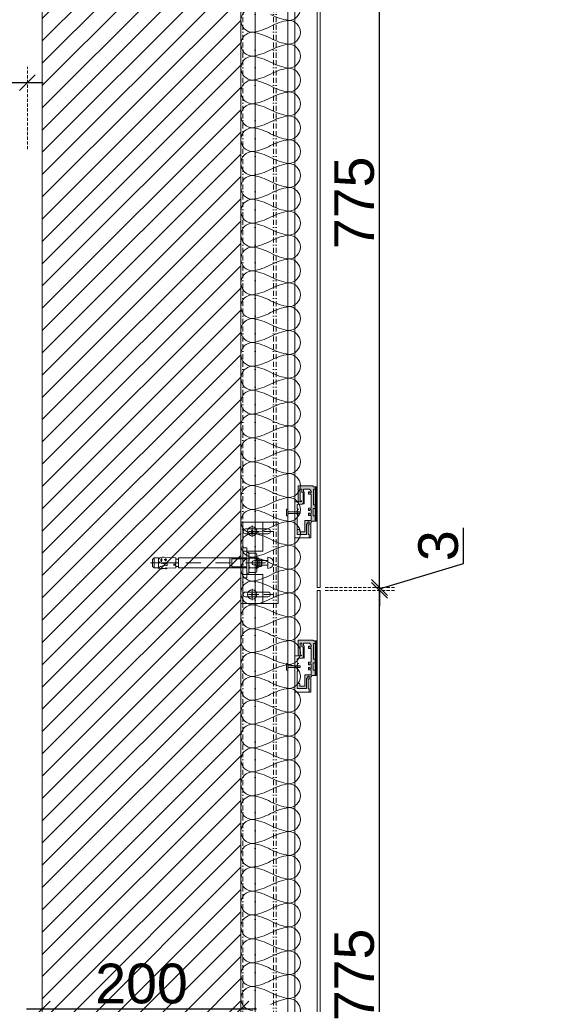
# Model space of a CAD drawing. Header units: millimetres. Extents: x 3652085 to 3778338, y -303702 to -273644.
# Tile 139 of 256: x 3679999 to 3680546, y -281211 to -280219. Entities that reach past the tile are written whole.
import ezdxf

# ---------------------------------------------------------------- set-up
doc = ezdxf.new("R2010")
doc.units = ezdxf.units.MM
doc.header["$PDMODE"] = 34
doc.linetypes.add('BORDERX2', pattern=[88.9, 25.4, -12.7, 25.4, -12.7, 0, -12.7])
doc.linetypes.add('HIDDEN2', pattern=[4.7625, 3.175, -1.5875])
doc.layers.add('!!!! FACADE NACRISFERI QVABAMBIS IZOLACIA', color=7, linetype='Continuous')
doc.layers.add('BRICK WALL 100 (GELOVANI)', color=7, linetype='Continuous')
for name, color, linetype, lineweight in [('COMPOSITIVE-PANEL (HAUSART)', 177, 'Continuous', 5), ('DIM-03    (HAUSART)', 111, 'Continuous', 5), ('INSULATION (HAUSEART)', 31, 'Continuous', 15), ('SYMBOL-DETAIL    (HAUSART)', 2, 'Continuous', 5), ('WALL-EXT    (HAUSART)', 7, 'Continuous', 30)]:
    doc.layers.add(name, color=color, linetype=linetype, lineweight=lineweight)
doc.styles.add('1-20 Eng HA', font='arial.ttf', dxfattribs={"height": 40})
doc.dimstyles.new('1-20 Eng HA', dxfattribs={"dimtxt": 40, "dimasz": 16, "dimexe": 16, "dimexo": 5, "dimgap": 5, "dimtad": 1, "dimdec": 0, "dimlfac": -1, "dimzin": 0, "dimdsep": 46, "dimtxsty": '1-20 Eng HA', "dimblk": 'OBLIQUE', "dimcen": 0.09, "dimdle": 16, "dimclrd": 256, "dimclre": 256, "dimclrt": 256, "dimadec": 0, "dimazin": 0, "dimtfac": 1, "dimtdec": 0, "dimtofl": 0, "dimtmove": 0, "dimatfit": 3, "dimldrblk": 'OBLIQUE', "dimfxl": 1, "dimtolj": 1, "dimtzin": 0, "dimlwe": 0, "dimarcsym": 0})

# ---------------------------------------------------------------- blocks, each defined once
blk = doc.blocks.new('_Oblique')
at = {"color": 0, "linetype": 'ByBlock', "lineweight": -2}
blk.add_line((-0.5, -0.5), (0.5, 0.5), dxfattribs=at)
blk = doc.blocks.new('*D287')
at = {"layer": 'Defpoints', "color": 0, "lineweight": 0, "transparency": 16777216}
for p in [(3680006.72, -280282.49), (3680006.72, -280354.59), (3679777.22, -280418.36)]:
    blk.add_point(p, dxfattribs=at)
at = {"layer": 'DIM-03    (HAUSART)', "linetype": 'HIDDEN2', "lineweight": 0, "transparency": 16777216}
for p, q in [((3679777.22, -280413.36), (3679777.22, -280266.49)), ((3680006.72, -280349.59), (3680006.72, -280266.49))]:
    blk.add_line(p, q, dxfattribs=at)
at = {"layer": 'DIM-03    (HAUSART)', "lineweight": -2, "transparency": 16777216}
blk.add_line((3679761.22, -280282.49), (3680022.72, -280282.49), dxfattribs=at)
at = {"layer": 'DIM-03    (HAUSART)', "lineweight": -2, "transparency": 16777216, "xscale": 16, "yscale": 16, "zscale": 16, "rotation": 180}
blk.add_blockref('_Oblique', (3679777.22, -280282.49), dxfattribs=at)
at = {"layer": 'DIM-03    (HAUSART)', "lineweight": -2, "transparency": 16777216, "xscale": 16, "yscale": 16, "zscale": 16}
blk.add_blockref('_Oblique', (3680006.72, -280282.49), dxfattribs=at)
at = {"layer": 'DIM-03    (HAUSART)', "transparency": 16777216, "insert": (3679850.17, -280257.05), "char_height": 40, "attachment_point": 5, "style": '1-20 Eng HA'}
blk.add_mtext('\\A1;230', dxfattribs=at)
blk = doc.blocks.new('*D224')
at = {"layer": 'Defpoints', "color": 0, "lineweight": 0, "transparency": 16777216}
for p in [(3680221.67, -281215.95), (3680021.67, -281239.98, 0), (3680221.67, -281239.98, 0)]:
    blk.add_point(p, dxfattribs=at)
at = {"layer": 'DIM-03    (HAUSART)', "linetype": 'HIDDEN2', "lineweight": 0, "transparency": 16777216}
for p, q in [((3680021.67, -281234.98), (3680021.67, -281199.95)), ((3680221.67, -281234.98), (3680221.67, -281199.95))]:
    blk.add_line(p, q, dxfattribs=at)
at = {"layer": 'DIM-03    (HAUSART)', "lineweight": -2, "transparency": 16777216}
blk.add_line((3680005.67, -281215.95), (3680237.67, -281215.95), dxfattribs=at)
at = {"layer": 'DIM-03    (HAUSART)', "lineweight": -2, "transparency": 16777216, "xscale": 16, "yscale": 16, "zscale": 16, "rotation": 180}
blk.add_blockref('_Oblique', (3680021.67, -281215.95), dxfattribs=at)
at = {"layer": 'DIM-03    (HAUSART)', "lineweight": -2, "transparency": 16777216, "xscale": 16, "yscale": 16, "zscale": 16}
blk.add_blockref('_Oblique', (3680221.67, -281215.95), dxfattribs=at)
at = {"layer": 'DIM-03    (HAUSART)', "lineweight": 0, "transparency": 16777216, "insert": (3680121.67, -281190.53), "char_height": 40, "attachment_point": 5, "style": '1-20 Eng HA'}
blk.add_mtext('\\A1;200', dxfattribs=at)
blk = doc.blocks.new('*D306')
at = {"layer": 'Defpoints', "color": 0, "lineweight": 0, "transparency": 16777216}
for p in [(3680301.73, -280794.13, -28787.3), (3680361.41, -280794.13), (3680298.73, -281569.13, -28787.3)]:
    blk.add_point(p, dxfattribs=at)
at = {"layer": 'DIM-03    (HAUSART)', "lineweight": -2, "transparency": 16777216}
blk.add_line((3680361.41, -281585.13), (3680361.41, -280778.13), dxfattribs=at)
at = {"layer": 'DIM-03    (HAUSART)', "linetype": 'HIDDEN2', "lineweight": 0, "transparency": 16777216}
for p, q in [((3680306.73, -280794.13), (3680377.41, -280794.13)), ((3680303.73, -281569.13), (3680377.41, -281569.13))]:
    blk.add_line(p, q, dxfattribs=at)
at = {"layer": 'DIM-03    (HAUSART)', "lineweight": -2, "transparency": 16777216, "xscale": 16, "yscale": 16, "zscale": 16}
for p, rotation in [((3680361.41, -280794.13), 90), ((3680361.41, -281569.13), 270)]:
    blk.add_blockref('_Oblique', p, dxfattribs=dict(at, rotation=rotation))
at = {"layer": 'DIM-03    (HAUSART)', "transparency": 16777216, "insert": (3680336.07, -281181.63), "char_height": 40, "attachment_point": 5, "rotation": 90, "style": '1-20 Eng HA'}
blk.add_mtext('\\A1;775', dxfattribs=at)
blk = doc.blocks.new('*D307')
at = {"layer": 'Defpoints', "color": 0, "lineweight": 0, "transparency": 16777216}
for p in [(3680301.73, -280791.13, -28787.3), (3680301.73, -280794.13, -28787.3), (3680361.41, -280791.13)]:
    blk.add_point(p, dxfattribs=at)
at = {"layer": 'DIM-03    (HAUSART)', "lineweight": -2, "transparency": 16777216}
for p, q in [((3680446.22, -280767.19), (3680446.22, -280731)), ((3680361.41, -280792.63), (3680446.22, -280767.19)), ((3680361.41, -280791.13), (3680361.41, -280775.13)), ((3680361.41, -280794.13), (3680361.41, -280791.13)), ((3680361.41, -280794.13), (3680361.41, -280810.13))]:
    blk.add_line(p, q, dxfattribs=at)
at = {"layer": 'DIM-03    (HAUSART)', "linetype": 'HIDDEN2', "lineweight": 0, "transparency": 16777216}
for p, q in [((3680306.73, -280791.13), (3680377.41, -280791.13)), ((3680306.73, -280794.13), (3680377.41, -280794.13))]:
    blk.add_line(p, q, dxfattribs=at)
at = {"layer": 'DIM-03    (HAUSART)', "lineweight": -2, "transparency": 16777216, "xscale": 16, "yscale": 16, "zscale": 16}
for p, rotation in [((3680361.41, -280791.13), 270), ((3680361.41, -280794.13), 90)]:
    blk.add_blockref('_Oblique', p, dxfattribs=dict(at, rotation=rotation))
at = {"layer": 'DIM-03    (HAUSART)', "transparency": 16777216, "insert": (3680420.79, -280749.09), "char_height": 40, "attachment_point": 5, "rotation": 90, "style": '1-20 Eng HA'}
blk.add_mtext('\\A1;3', dxfattribs=at)
blk = doc.blocks.new('*D308')
at = {"layer": 'Defpoints', "color": 0, "lineweight": 0, "transparency": 16777216}
for p in [(3680301.73, -280016.13, -28787.3), (3680361.41, -280016.13), (3680301.73, -280791.13, -28787.3)]:
    blk.add_point(p, dxfattribs=at)
at = {"layer": 'DIM-03    (HAUSART)', "lineweight": -2, "transparency": 16777216}
blk.add_line((3680361.41, -280807.13), (3680361.41, -280000.13), dxfattribs=at)
at = {"layer": 'DIM-03    (HAUSART)', "linetype": 'HIDDEN2', "lineweight": 0, "transparency": 16777216}
for p, q in [((3680306.73, -280016.13), (3680377.41, -280016.13)), ((3680306.73, -280791.13), (3680377.41, -280791.13))]:
    blk.add_line(p, q, dxfattribs=at)
at = {"layer": 'DIM-03    (HAUSART)', "lineweight": -2, "transparency": 16777216, "xscale": 16, "yscale": 16, "zscale": 16}
for p, rotation in [((3680361.41, -280016.13), 90), ((3680361.41, -280791.13), 270)]:
    blk.add_blockref('_Oblique', p, dxfattribs=dict(at, rotation=rotation))
at = {"layer": 'DIM-03    (HAUSART)', "transparency": 16777216, "insert": (3680336.07, -280403.63), "char_height": 40, "attachment_point": 5, "rotation": 90, "style": '1-20 Eng HA'}
blk.add_mtext('\\A1;775', dxfattribs=at)
blk = doc.blocks.new('*U189')
at = {"color": 7, "linetype": 'Continuous', "lineweight": 0}
for points in [[(0, 15), (4, 15)], [(0, -14.99), (0, 15)], [(4, 15), (4, -14.99)], [(4, 10.5), (6, 10.5)], [(4, -10.5), (4, 10.5)], [(6, -10.5), (6, 10.5)], [(-72.48, 0), (-92.92, 0)], [(-91.02, 3.5), (-89.52, 5)], [(-91.02, -3.5), (-91.02, 3.5)], [(-89.97, 0), (-64.98, 0)], [(-89.52, 5), (-85.02, 5)], [(-89.52, -5), (-89.52, 5)], [(-84.02, 4.8), (-85.02, 5)], [(-85.02, 5), (-85.02, -5)], [(-84.82, 3.6), (-84.97, 2.65)], [(-84.97, 2.65), (-84.67, 1.2)], [(-84.37, 4.45), (-84.82, 3.6)], [(-84.67, 1.2), (-83.87, 0.3)], [(-83.62, 5.05), (-84.37, 4.45)], [(-83.87, 0.3), (-82.47, -0.2)], [(-82.77, 5.35), (-83.62, 5.05)], [(-82.77, 5.35), (-81.22, 5.6)], [(-82.77, 2.85), (-82.67, 3.5)], [(-82.72, 2.2), (-82.77, 2.85)], [(-82.47, 1.6), (-82.72, 2.2)], [(-82.67, 3.5), (-82.32, 4.05)], [(-82.02, 1.15), (-82.47, 1.6)], [(-82.32, 4.05), (-81.82, 4.5)], [(-82.02, 1.15), (-81.82, 4.5)], [(-81.77, 2.8), (-82.02, 1.15)], [(-81.82, 4.5), (-81.77, 2.8)], [(-81.22, 5.6), (-79.67, 5.6)], [(-79.67, 5.6), (-67.53, 4.95)], [(-79.17, 3.25), (-76.47, 3.1)], [(-78.72, 3.45), (-78.12, 3.95)], [(-78.62, 2.75), (-78.72, 3.45)], [(-77.62, 2.35), (-78.62, 2.75)], [(-78.12, 3.95), (-77.22, 3.8)], [(-77.87, 1.8), (-77.72, 4.4)], [(-76.87, 3.1), (-77.62, 2.35)], [(-77.22, 3.8), (-76.87, 3.1)], [(-67.53, -1.3), (-67.53, 4.95)], [(-67.53, 3.6), (-65.18, 3.6)], [(-64.93, 3.7), (-65.18, 3.6)], [(-64.83, 4), (-64.93, 3.7)], [(-64.83, 5), (-64.83, -5)], [(-64.83, 5), (4, 5)], [(-64.83, -4), (-64.83, 4)], [(-42.49, 0), (-57.48, 0)], [(-12.5, 0), (-27.49, 0)], [(-13.05, 5), (-13.05, -5)], [(-11.05, 5), (-11.05, -5)], [(4, 4.1), (-11.05, 4.1)], [(22.89, 0), (2.5, 0)], [(6, 8.5), (6.75, 9.8)], [(6, 7.35), (6.1, 8.25)], [(6.1, 6.5), (6, 7.35)], [(6, 1), (6.25, 3)], [(6, -1), (6, 1)], [(6.1, 8.25), (6.35, 9.05)], [(6.35, 5.65), (6.1, 6.5)], [(6.25, 3), (6.75, 4.9)], [(6.35, 9.05), (6.75, 9.8)], [(6.75, 4.9), (6.35, 5.65)], [(6.75, 9.8), (13.25, 9.8)], [(6.75, 4.9), (13.25, 4.9)], [(13.25, 9.8), (13.65, 9.05)], [(14, 8.5), (13.25, 9.8)], [(13.65, 5.65), (13.25, 4.9)], [(13.25, 4.9), (13.7, 3)], [(13.65, 9.05), (13.9, 8.25)], [(13.9, 6.5), (13.65, 5.65)], [(13.7, 3), (13.95, 1)], [(13.9, 8.25), (14, 7.35)], [(14, 7.35), (13.9, 6.5)], [(13.95, 1), (13.95, -1)], [(14, -8.5), (14, 8.5)], [(14, 5), (15, 5)], [(15.89, 4.1), (14, 4.1)], [(15, 5), (16.34, 3.6)], [(15, 5), (15, -5)], [(18.44, 3.7), (16.34, 3.7)], [(16.34, 3.6), (16.34, -3.6)], [(18.94, 3.2), (18.44, 3.7)], [(18.44, -3.7), (18.44, 3.7)], [(18.94, 3.2), (18.94, -3.2)], [(-89.52, -5), (-91.02, -3.5)], [(-89.52, -5), (-85.02, -5)], [(-84.82, -4.95), (-85.02, -5)], [(-84.82, -5.05), (-84.02, -4.15)], [(-84.82, -5.05), (-84.77, -5.85)], [(-84.77, -5.85), (-82.62, -5.75)], [(-84.02, -4.15), (-82.87, -3.65)], [(-82.87, -3.65), (-81.67, -3.3)], [(-82.62, -5.75), (-81.82, -4.95)], [(-82.62, -5.75), (-81.72, -6.2)], [(-82.47, -0.2), (-81.62, -0.45)], [(-81.82, -4.95), (-81.62, -5.7)], [(-81.82, -4.95), (-81.72, -6.2)], [(-81.62, -5.7), (-81.72, -6.2)], [(-81.67, -3.3), (-80.52, -2.9)], [(-81.62, -0.45), (-80.77, -0.7)], [(-81.62, -5.7), (-78.72, -5.55)], [(-80.77, -0.7), (-76.97, -0.9)], [(-80.52, -2.9), (-76.77, -2.7)], [(-78.72, -5.55), (-78.62, -5.65)], [(-78.62, -5.55), (-77.67, -5.45)], [(-78.62, -5.65), (-76.72, -5.9)], [(-77.72, -4.55), (-77.67, -6.25)], [(-77.67, -5.45), (-76.67, -5.45)], [(-76.97, -0.9), (-76.62, -1)], [(-76.47, -2.55), (-76.77, -2.7)], [(-76.67, -5.55), (-76.72, -5.9)], [(-76.67, -5.55), (-76.62, -5.5)], [(-76.62, -1), (-76.32, -1.2)], [(-76.62, -5.5), (-76.57, -5.45)], [(-76.57, -5.45), (-67.53, -5.05)], [(-76.22, -2.25), (-76.47, -2.55)], [(-76.32, -1.2), (-76.17, -1.55)], [(-76.12, -1.9), (-76.22, -2.25)], [(-76.17, -1.55), (-76.12, -1.9)], [(-69.73, -1.65), (-69.53, -1.35)], [(-69.73, -1.95), (-69.73, -1.65)], [(-69.53, -2.25), (-69.73, -1.95)], [(-69.53, -1.35), (-69.23, -1.2)], [(-69.23, -2.4), (-69.53, -2.25)], [(-69.23, -1.2), (-67.53, -1.3)], [(-69.23, -2.4), (-67.53, -2.3)], [(-67.53, -2.3), (-67.53, -5.05)], [(-67.53, -3.6), (-65.18, -3.6)], [(-65.18, -3.6), (-64.93, -3.7)], [(-64.93, -3.7), (-64.83, -4)], [(-64.83, -5), (4, -5)], [(-13, -5), (-13.05, -5)], [(4, -4.1), (-11.05, -4.1)], [(6.25, -2.95), (6, -1)], [(6, -7.35), (6.1, -6.5)], [(6.1, -8.2), (6, -7.35)], [(6, -8.5), (6.75, -9.8)], [(6.1, -6.5), (6.35, -5.65)], [(6.35, -9.05), (6.1, -8.2)], [(6.75, -4.9), (6.25, -2.95)], [(6.35, -5.65), (6.75, -4.9)], [(6.75, -9.8), (6.35, -9.05)], [(6.75, -4.9), (13.25, -4.9)], [(6.75, -9.8), (13.25, -9.8)], [(13.7, -2.95), (13.25, -4.9)], [(13.25, -4.9), (13.65, -5.65)], [(14, -8.5), (13.25, -9.8)], [(13.65, -9.05), (13.25, -9.8)], [(13.65, -5.65), (13.9, -6.5)], [(13.9, -8.2), (13.65, -9.05)], [(13.95, -1), (13.7, -2.95)], [(13.9, -6.5), (14, -7.35)], [(14, -7.35), (13.9, -8.2)], [(15.89, -4.1), (14, -4.1)], [(14, -5), (15, -5)], [(15, -5), (16.34, -3.6)], [(18.44, -3.7), (16.34, -3.7)], [(18.44, -3.7), (18.94, -3.2)], [(4, -14.99), (0, -14.99)], [(4, -10.5), (6, -10.5)]]:
    blk.add_lwpolyline(points, dxfattribs=at)

msp = doc.modelspace()

# ---------------------------------------------------------------- hatches: boundary and pattern name
at = {"layer": 'COMPOSITIVE-PANEL (HAUSART)', "lineweight": 30}
h = msp.add_hatch(color=6, dxfattribs=at)
h.set_gradient(color1=(51, 51, 51), color2=(0, 0, 0), one_color=1, name='HEMISPHERICAL')
h.paths.add_polyline_path([(3680292.5, -280712.59), (3680291.14, -280712.59), (3680291.14, -280713.65), (3680290.04, -280713.65), (3680290.04, -280711.17), (3680292.5, -280711.17), (3680292.5, -280697.27), (3680290.04, -280697.27), (3680290.04, -280694.78), (3680291.14, -280694.78), (3680291.14, -280695.84), (3680292.5, -280695.84), (3680292.5, -280694.01), (3680291.04, -280691.98), (3680284.73, -280691.98), (3680284.73, -280694.66), (3680285.72, -280694.66), (3680285.72, -280706.31, -1), (3680284.4, -280706.31), (3680284.4, -280695.92), (3680283.27, -280695.51), (3680283.27, -280691.98), (3680281.53, -280691.98), (3680281.53, -280703.9), (3680282.71, -280703.9), (3680282.71, -280704.77), (3680279.6, -280704.77), (3680279.6, -280688.7), (3680294.14, -280688.7), (3680294.83, -280689.63), (3680296.73, -280689.63), (3680296.73, -280692.25), (3680294.86, -280692.25), (3680294.86, -280707.91), (3680296.73, -280707.91), (3680296.73, -280711.58), (3680294.76, -280711.58), (3680294.76, -280718.93), (3680296.73, -280718.93), (3680296.73, -280724.47), (3680293.66, -280724.47), (3680292.25, -280725.8), (3680292.25, -280741.18), (3680290.69, -280741.18), (3680290.69, -280737.89), (3680289.52, -280737.89), (3680289.52, -280728.01), (3680290.54, -280728.01), (3680290.54, -280725.12), (3680289.31, -280725.12), (3680289.31, -280727.02), (3680288.04, -280727.02), (3680288.04, -280737.71), (3680278.5, -280737.71), (3680278.5, -280732.67), (3680281.27, -280732.66), (3680281.27, -280735.25), (3680286.14, -280735.25), (3680286.14, -280723.82), (3680292.5, -280723.82), (3680292.5, -280718.74), (3680290.04, -280718.74), (3680290.04, -280716.25), (3680291.14, -280716.25), (3680291.14, -280717.31), (3680292.5, -280717.31)])
at = {"layer": 'COMPOSITIVE-PANEL (HAUSART)', "true_color": 0x000000}
h = msp.add_hatch(dxfattribs=at)
h.set_pattern_fill('ANSI38', color=18, scale=0.1, angle=-180)
h.set_pattern_definition([(225, (30865073.36297, -4392667.24477), (0.2245064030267, -0.2245064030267), []), (315, (30865073.36297, -4392667.24477), (0.6735192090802, -0.2245064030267), [0.79375, -0.47625])])
h.paths.add_polyline_path([(3680296.73, -280724.47), (3680298.73, -280724.47), (3680298.73, -280689.63), (3680296.73, -280689.63)])
at = {"layer": 'COMPOSITIVE-PANEL (HAUSART)', "lineweight": 30}
h = msp.add_hatch(color=6, dxfattribs=at)
h.set_gradient(color1=(51, 51, 51), color2=(0, 0, 0), one_color=1, name='HEMISPHERICAL')
h.paths.add_polyline_path([(3680292.5, -280868.03), (3680291.14, -280868.03), (3680291.14, -280869.09), (3680290.04, -280869.09), (3680290.04, -280866.6), (3680292.5, -280866.6), (3680292.5, -280852.7), (3680290.04, -280852.7), (3680290.04, -280850.22), (3680291.14, -280850.22), (3680291.14, -280851.28), (3680292.5, -280851.28), (3680292.5, -280849.44), (3680291.04, -280847.41), (3680284.73, -280847.41), (3680284.73, -280850.09), (3680285.72, -280850.09), (3680285.72, -280861.75, -1), (3680284.4, -280861.75), (3680284.4, -280851.35), (3680283.27, -280850.94), (3680283.27, -280847.41), (3680281.53, -280847.41), (3680281.53, -280859.34), (3680282.71, -280859.34), (3680282.71, -280860.21), (3680279.6, -280860.21), (3680279.6, -280844.13), (3680294.14, -280844.13), (3680294.83, -280845.06), (3680296.73, -280845.06), (3680296.73, -280847.68), (3680294.86, -280847.68), (3680294.86, -280863.35), (3680296.73, -280863.35), (3680296.73, -280867.01), (3680294.76, -280867.01), (3680294.76, -280874.36), (3680296.73, -280874.36), (3680296.73, -280879.9), (3680293.66, -280879.9), (3680292.25, -280881.23), (3680292.25, -280896.61), (3680290.69, -280896.61), (3680290.69, -280893.32), (3680289.52, -280893.32), (3680289.52, -280883.44), (3680290.54, -280883.44), (3680290.54, -280880.55), (3680289.31, -280880.55), (3680289.31, -280882.45), (3680288.04, -280882.45), (3680288.04, -280893.14), (3680278.5, -280893.14), (3680278.5, -280888.1), (3680281.27, -280888.1), (3680281.27, -280890.68), (3680286.14, -280890.68), (3680286.14, -280879.25), (3680292.5, -280879.25), (3680292.5, -280874.17), (3680290.04, -280874.17), (3680290.04, -280871.68), (3680291.14, -280871.68), (3680291.14, -280872.74), (3680292.5, -280872.74)])
at = {"layer": 'COMPOSITIVE-PANEL (HAUSART)', "true_color": 0x000000}
h = msp.add_hatch(dxfattribs=at)
h.set_pattern_fill('ANSI38', color=18, scale=0.1, angle=-180)
h.set_pattern_definition([(225, (30865073.36297, -4392511.8104), (0.2245064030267, -0.2245064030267), []), (315, (30865073.36297, -4392511.8104), (0.6735192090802, -0.2245064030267), [0.79375, -0.47625])])
h.paths.add_polyline_path([(3680296.73, -280879.9), (3680298.73, -280879.9), (3680298.73, -280845.06), (3680296.73, -280845.06)])
at = {"layer": 'WALL-EXT    (HAUSART)', "linetype": 'Continuous', "lineweight": 0}
h = msp.add_hatch(dxfattribs=at)
h.set_pattern_fill('ANSI31', scale=5, style=0)
h.set_pattern_definition([(45, (4240534.168, -414799.79), (-11.22532015, 11.22532015), [])])
h.paths.add_polyline_path([(3680021.72, -283093.13), (3680221.73, -283093.13), (3680221.73, -280013.12), (3680021.72, -280013.12)])

# ---------------------------------------------------------------- linework, layer by layer
at = {"layer": '!!!! FACADE NACRISFERI QVABAMBIS IZOLACIA', "color": 7, "linetype": 'Continuous', "lineweight": 0, "elevation": 302370.49}
msp.add_lwpolyline([(3680221.73, -283204.93), (3680221.73, -279823.11)], dxfattribs=at)
at = {"lineweight": 0}
for p, q in [((3680233.23, -280740.18, 299221.21), (3680233.23, -280728.83, 299221.21)), ((3680233.23, -280792.63, 299221.21), (3680233.23, -280803.98, 299221.21))]:
    msp.add_line(p, q, dxfattribs=at)
at = {"color": 0, "lineweight": 0, "elevation": 302370.49}
for points in [[(3680221.73, -279823.11), (3680221.73, -283293.17)], [(3680236.07, -279823.11), (3680236.07, -283293.17)], [(3680269.21, -279823.11), (3680269.21, -283293.17)], [(3680276.22, -279823.11), (3680276.22, -283293.17)]]:
    msp.add_lwpolyline(points, dxfattribs=at)
at = {"color": 0, "linetype": 'BORDERX2', "lineweight": 0, "ltscale": 0.2, "elevation": 302370.49}
for points in [[(3680223.82, -279823.11), (3680223.82, -283293.17)], [(3680236.07, -279823.11), (3680236.07, -283293.17)], [(3680254.53, -279823.11), (3680254.53, -283293.17)], [(3680257.28, -279823.11), (3680257.28, -283293.17)]]:
    msp.add_lwpolyline(points, dxfattribs=at)
at = {"lineweight": 0}
for points, elevation in [([(3680259.36, -280807.28), (3680259.36, -280725.54), (3680221.73, -280725.54), (3680221.73, -280807.28), (3680259.36, -280807.28)], 302370.49), ([(3680243.85, -280725.54), (3680223.82, -280725.54), (3680223.82, -280754.65), (3680243.85, -280754.65)], 299221.21), ([(3680243.85, -280807.28), (3680223.82, -280807.28), (3680223.82, -280778.17), (3680243.85, -280778.17)], 299221.21)]:
    msp.add_lwpolyline(points, close=True, dxfattribs=dict(at, elevation=elevation))
at = {"linetype": 'BORDERX2', "lineweight": 0, "ltscale": 0.4, "elevation": 299221.21}
for points in [[(3680255.01, -280734.62), (3680219.41, -280734.62)], [(3680255.01, -280798.2), (3680219.41, -280798.2)]]:
    msp.add_lwpolyline(points, dxfattribs=at)
at = {"lineweight": 0, "elevation": 299221.21}
for points in [[(3680226.54, -280732.2), (3680249.12, -280732.2)], [(3680226.54, -280737.03), (3680249.12, -280737.03)], [(3680249.07, -280760.72), (3680249.07, -280771.94)], [(3680226.54, -280795.78), (3680249.12, -280795.78)], [(3680226.54, -280800.62), (3680249.12, -280800.62)]]:
    msp.add_lwpolyline(points, dxfattribs=at)
msp.add_lwpolyline([(3680249.07, -280764.09), (3680235.46, -280764.09, 1), (3680235.46, -280768.72), (3680249.07, -280768.72)], format="xyb", dxfattribs=at)
at = {"lineweight": 0}
for centre, radius in [((3680233.23, -280734.62, 299221.21), 4.73), ((3680233.23, -280734.62, 299221.21), 1.08), ((3680233.23, -280798.2, 299221.21), 4.73), ((3680233.23, -280798.2, 299221.21), 1.08)]:
    msp.add_circle(centre, radius, dxfattribs=at)
for centre, radius, start, end in [((3680226.54, -280734.62, 299221.21), 2.42, 90, 270), ((3680249.12, -280734.62, 299221.21), 2.42, 270, 90), ((3680249.07, -280766.33, 299221.21), 5.61, 270, 90), ((3680226.54, -280798.2, 299221.21), 2.42, 90, 270), ((3680249.12, -280798.2, 299221.21), 2.42, 270, 90)]:
    msp.add_arc(centre, radius, start, end, dxfattribs=at)
at = {"layer": 'BRICK WALL 100 (GELOVANI)', "color": 7, "linetype": 'Continuous', "lineweight": 0, "elevation": 302370.49}
msp.add_lwpolyline([(3680221.73, -283204.93), (3680221.73, -279823.11)], dxfattribs=at)
at = {"layer": 'COMPOSITIVE-PANEL (HAUSART)', "lineweight": 0, "elevation": 302370.49}
for points in [[(3680296.73, -280689.63), (3680294.83, -280689.63), (3680294.14, -280688.7), (3680279.6, -280688.7), (3680279.6, -280704.77), (3680282.71, -280704.77), (3680282.71, -280703.9), (3680281.53, -280703.9), (3680281.53, -280691.98), (3680283.27, -280691.98), (3680283.27, -280695.51), (3680284.4, -280695.92), (3680284.4, -280706.31, 1), (3680285.72, -280706.31), (3680285.72, -280694.66), (3680284.73, -280694.66), (3680284.73, -280691.98), (3680291.04, -280691.98), (3680292.5, -280694.01), (3680292.5, -280695.84), (3680291.14, -280695.84), (3680291.14, -280694.78), (3680290.04, -280694.78), (3680290.04, -280697.27), (3680292.5, -280697.27), (3680292.5, -280711.17), (3680290.04, -280711.17), (3680290.04, -280713.65), (3680291.14, -280713.65), (3680291.14, -280712.59), (3680292.5, -280712.59), (3680292.5, -280717.31), (3680291.14, -280717.31), (3680291.14, -280716.25), (3680290.04, -280716.25), (3680290.04, -280718.74), (3680292.5, -280718.74), (3680292.5, -280723.82), (3680286.14, -280723.82), (3680286.14, -280735.25), (3680281.27, -280735.25), (3680281.27, -280732.66), (3680278.5, -280732.67), (3680278.5, -280737.71), (3680288.04, -280737.71), (3680288.04, -280727.02), (3680289.31, -280727.02), (3680289.31, -280725.12), (3680290.54, -280725.12), (3680290.54, -280728.01), (3680289.52, -280728.01), (3680289.52, -280737.89), (3680290.69, -280737.89), (3680290.69, -280741.18), (3680292.25, -280741.18), (3680292.25, -280725.8), (3680293.66, -280724.47), (3680296.73, -280724.47), (3680296.73, -280718.93), (3680294.76, -280718.93), (3680294.76, -280711.58), (3680296.73, -280711.58), (3680296.73, -280707.91), (3680294.86, -280707.91), (3680294.86, -280692.25), (3680296.73, -280692.25), (3680296.73, -280689.63)], [(3680284.4, -280706.31), (3680284.4, -280695.92), (3680283.27, -280695.51), (3680283.27, -280691.98), (3680281.53, -280691.98), (3680281.53, -280703.9), (3680282.71, -280703.9), (3680282.71, -280704.77), (3680276.22, -280704.77), (3680276.22, -280741.13), (3680290.69, -280741.13), (3680290.69, -280737.89), (3680289.52, -280737.89), (3680289.52, -280728.01), (3680290.54, -280728.01), (3680290.54, -280725.12), (3680289.31, -280725.12), (3680289.31, -280727.02), (3680288.04, -280727.02), (3680288.04, -280737.71), (3680278.51, -280737.71), (3680278.51, -280720.31, -0.344825), (3680280.07, -280718.83, -0.431827), (3680278.5, -280717.41), (3680278.5, -280713.71, -0.320777), (3680280.07, -280712.34, -0.432167), (3680278.5, -280710.87), (3680278.5, -280708.63, -0.414214), (3680279.99, -280707.14), (3680283.52, -280707.14), (3680284.4, -280706.31)], [(3680284.4, -280861.75), (3680284.4, -280851.35), (3680283.27, -280850.94), (3680283.27, -280847.41), (3680281.53, -280847.41), (3680281.53, -280859.34), (3680282.71, -280859.34), (3680282.71, -280860.21), (3680276.22, -280860.21), (3680276.22, -280896.57), (3680290.69, -280896.57), (3680290.69, -280893.32), (3680289.52, -280893.32), (3680289.52, -280883.44), (3680290.54, -280883.44), (3680290.54, -280880.55), (3680289.31, -280880.55), (3680289.31, -280882.45), (3680288.04, -280882.45), (3680288.04, -280893.14), (3680278.51, -280893.14), (3680278.51, -280875.74, -0.344825), (3680280.07, -280874.27, -0.431827), (3680278.5, -280872.85), (3680278.5, -280869.15, -0.320777), (3680280.07, -280867.78, -0.432167), (3680278.5, -280866.3), (3680278.5, -280864.07, -0.414214), (3680279.99, -280862.57), (3680283.52, -280862.57), (3680284.4, -280861.75)], [(3680296.73, -280845.06), (3680294.83, -280845.06), (3680294.14, -280844.13), (3680279.6, -280844.13), (3680279.6, -280860.21), (3680282.71, -280860.21), (3680282.71, -280859.34), (3680281.53, -280859.34), (3680281.53, -280847.41), (3680283.27, -280847.41), (3680283.27, -280850.94), (3680284.4, -280851.35), (3680284.4, -280861.75, 1), (3680285.72, -280861.75), (3680285.72, -280850.09), (3680284.73, -280850.09), (3680284.73, -280847.41), (3680291.04, -280847.41), (3680292.5, -280849.44), (3680292.5, -280851.28), (3680291.14, -280851.28), (3680291.14, -280850.22), (3680290.04, -280850.22), (3680290.04, -280852.7), (3680292.5, -280852.7), (3680292.5, -280866.6), (3680290.04, -280866.6), (3680290.04, -280869.09), (3680291.14, -280869.09), (3680291.14, -280868.03), (3680292.5, -280868.03), (3680292.5, -280872.74), (3680291.14, -280872.74), (3680291.14, -280871.68), (3680290.04, -280871.68), (3680290.04, -280874.17), (3680292.5, -280874.17), (3680292.5, -280879.25), (3680286.14, -280879.25), (3680286.14, -280890.68), (3680281.27, -280890.68), (3680281.27, -280888.1), (3680278.5, -280888.1), (3680278.5, -280893.14), (3680288.04, -280893.14), (3680288.04, -280882.45), (3680289.31, -280882.45), (3680289.31, -280880.55), (3680290.54, -280880.55), (3680290.54, -280883.44), (3680289.52, -280883.44), (3680289.52, -280893.32), (3680290.69, -280893.32), (3680290.69, -280896.61), (3680292.25, -280896.61), (3680292.25, -280881.23), (3680293.66, -280879.9), (3680296.73, -280879.9), (3680296.73, -280874.36), (3680294.76, -280874.36), (3680294.76, -280867.01), (3680296.73, -280867.01), (3680296.73, -280863.35), (3680294.86, -280863.35), (3680294.86, -280847.68), (3680296.73, -280847.68), (3680296.73, -280845.06)]]:
    msp.add_lwpolyline(points, format="xyb", dxfattribs=at)
for points in [[(3680296.73, -280724.47), (3680298.73, -280724.47), (3680298.73, -280689.63), (3680296.73, -280689.63), (3680296.73, -280724.47)], [(3680279.11, -280714.23), (3680278.5, -280714.23), (3680278.5, -280717.17), (3680279.11, -280717.17)], [(3680296.73, -280879.9), (3680298.73, -280879.9), (3680298.73, -280845.06), (3680296.73, -280845.06), (3680296.73, -280879.9)], [(3680279.11, -280869.67), (3680278.5, -280869.67), (3680278.5, -280872.61), (3680279.11, -280872.61)]]:
    msp.add_lwpolyline(points, close=True, dxfattribs=at)
at = {"layer": 'COMPOSITIVE-PANEL (HAUSART)', "lineweight": 0}
for points, elevation in [([(3680281.44, -280714.88), (3680281.44, -280716.53), (3680269.66, -280716.53), (3680269.21, -280717.22), (3680269.21, -280719.11), (3680267.9, -280719.11), (3680267.9, -280712.3), (3680269.21, -280712.3), (3680269.21, -280714.19), (3680269.66, -280714.88), (3680281.44, -280714.88)], 623747.5), ([(3680281.44, -280870.31), (3680281.44, -280871.97), (3680269.66, -280871.97), (3680269.21, -280872.65), (3680269.21, -280874.54), (3680267.9, -280874.54), (3680267.9, -280867.73), (3680269.21, -280867.73), (3680269.21, -280869.63), (3680269.66, -280870.31), (3680281.44, -280870.31)], 463058.99)]:
    msp.add_lwpolyline(points, dxfattribs=dict(at, elevation=elevation))
at = {"layer": 'DIM-03    (HAUSART)', "color": 0, "lineweight": 0, "elevation": 302370.49}
for points in [[(3680236.07, -279823.11), (3680236.07, -283293.17)], [(3680269.21, -279823.11), (3680269.21, -283293.17)], [(3680276.22, -279823.11), (3680276.22, -283293.17)]]:
    msp.add_lwpolyline(points, dxfattribs=at)
at = {"layer": 'INSULATION (HAUSEART)', "elevation": 302370.49}
for points in [[(3680251.72, -280213.73, 0.084537), (3680269.7, -280219.74, 1), (3680269.7, -280195.7, 0.084537)], [(3680233.74, -281217.39, -1), (3680233.74, -281193.35, -0.084537), (3680251.72, -281199.36, 0.084537), (3680269.7, -281205.37, 1), (3680269.7, -281181.33, 0.084537), (3680251.72, -281187.34, -0.084537), (3680233.74, -281193.35, -1), (3680233.74, -281169.31, -0.084537), (3680251.72, -281175.32, 0.084537), (3680269.7, -281181.33, 1), (3680269.7, -281157.29, 0.084537), (3680251.72, -281163.3, -0.084537), (3680233.74, -281169.31, -1), (3680233.74, -281145.27, -0.084537), (3680251.72, -281151.28, 0.084537), (3680269.7, -281157.29, 1), (3680269.7, -281133.25, 0.084537), (3680251.72, -281139.26, -0.084537), (3680233.74, -281145.27, -1), (3680233.74, -281121.23, -0.084537), (3680251.72, -281127.24, 0.084537), (3680269.7, -281133.25, 1), (3680269.7, -281109.21, 0.084537), (3680251.72, -281115.22, -0.084537), (3680233.74, -281121.23, -1), (3680233.74, -281097.19, -0.084537), (3680251.72, -281103.2, 0.084537), (3680269.7, -281109.21, 1), (3680269.7, -281085.17, 0.084537), (3680251.72, -281091.18, -0.084537), (3680233.74, -281097.19, -1), (3680233.74, -281073.15, -0.084537), (3680251.72, -281079.16, 0.084537), (3680269.7, -281085.17, 1), (3680269.7, -281061.13, 0.084537), (3680251.72, -281067.14, -0.084537), (3680233.74, -281073.15, -1), (3680233.74, -281049.11, -0.084537), (3680251.72, -281055.12, 0.084537), (3680269.7, -281061.13, 1), (3680269.7, -281037.09, 0.084537), (3680251.72, -281043.1, -0.084537), (3680233.74, -281049.11, -1), (3680233.74, -281025.07, -0.084537), (3680251.72, -281031.08, 0.084537), (3680269.7, -281037.09, 1), (3680269.7, -281013.05, 0.084537), (3680251.72, -281019.06, -0.084537), (3680233.74, -281025.07, -1), (3680233.74, -281001.03, -0.084537), (3680251.72, -281007.04, 0.084537), (3680269.7, -281013.05, 1), (3680269.7, -280989.01, 0.084537), (3680251.72, -280995.02, -0.084537), (3680233.74, -281001.03, -1), (3680233.74, -280976.99, -0.084537), (3680251.72, -280983, 0.084537), (3680269.7, -280989.01, 1), (3680269.7, -280964.97, 0.084537), (3680251.72, -280970.98, -0.084537), (3680233.74, -280976.99, -1), (3680233.74, -280952.95, -0.084537), (3680251.72, -280958.96, 0.084537), (3680269.7, -280964.97, 1), (3680269.7, -280940.93, 0.084537), (3680251.72, -280946.94, -0.084537), (3680233.74, -280952.95, -1), (3680233.74, -280928.91, -0.084537), (3680251.72, -280934.92, 0.084537), (3680269.7, -280940.93, 1), (3680269.7, -280916.89, 0.084537), (3680251.72, -280922.9, -0.084537), (3680233.74, -280928.91, -1), (3680233.74, -280904.88, -0.084537), (3680251.72, -280910.88, 0.084537), (3680269.7, -280916.89, 1), (3680269.7, -280892.86, 0.084537), (3680251.72, -280898.87, -0.084537), (3680233.74, -280904.88, -1), (3680233.74, -280880.84, -0.084537), (3680251.72, -280886.85, 0.084537), (3680269.7, -280892.86, 1), (3680269.7, -280868.82, 0.084537), (3680251.72, -280874.83, -0.084537), (3680233.74, -280880.84, -1), (3680233.74, -280856.8, -0.084537), (3680251.72, -280862.81, 0.084537), (3680269.7, -280868.82, 1), (3680269.7, -280844.78, 0.084537), (3680251.72, -280850.79, -0.084537), (3680233.74, -280856.8, -1), (3680233.74, -280832.76, -0.084537), (3680251.72, -280838.77, 0.084537), (3680269.7, -280844.78, 1), (3680269.7, -280820.74, 0.084537), (3680251.72, -280826.75, -0.084537), (3680233.74, -280832.76, -1), (3680233.74, -280808.72, -0.084537), (3680251.72, -280814.73, 0.084537), (3680269.7, -280820.74, 1), (3680269.7, -280796.7, 0.084537), (3680251.72, -280802.71, -0.084537), (3680233.74, -280808.72, -1), (3680233.74, -280784.68, -0.084537), (3680251.72, -280790.69, 0.084537), (3680269.7, -280796.7, 1), (3680269.7, -280772.66, 0.084537), (3680251.72, -280778.67, -0.084537), (3680233.74, -280784.68, -1), (3680233.74, -280760.64, -0.084537), (3680251.72, -280766.65, 0.084537), (3680269.7, -280772.66, 1), (3680269.7, -280748.62, 0.084537), (3680251.72, -280754.63, -0.084537), (3680233.74, -280760.64, -1), (3680233.74, -280736.6, -0.084537), (3680251.72, -280742.61, 0.084537), (3680269.7, -280748.62, 1), (3680269.7, -280724.58, 0.084537), (3680251.72, -280730.59, -0.084537), (3680233.74, -280736.6, -1), (3680233.74, -280712.56, -0.084537), (3680251.72, -280718.57, 0.084537), (3680269.7, -280724.58, 1), (3680269.7, -280700.54, 0.084537), (3680251.72, -280706.55, -0.084537), (3680233.74, -280712.56, -1), (3680233.74, -280688.52, -0.084537), (3680251.72, -280694.53, 0.084537), (3680269.7, -280700.54, 1), (3680269.7, -280676.5, 0.084537), (3680251.72, -280682.51, -0.084537), (3680233.74, -280688.52, -1), (3680233.74, -280664.48, -0.084537), (3680251.72, -280670.49, 0.084537), (3680269.7, -280676.5, 1), (3680269.7, -280652.46, 0.084537), (3680251.72, -280658.47, -0.084537), (3680233.74, -280664.48, -1), (3680233.74, -280640.44, -0.084537), (3680251.72, -280646.45, 0.084537), (3680269.7, -280652.46, 1), (3680269.7, -280628.42, 0.084537), (3680251.72, -280634.43, -0.084537), (3680233.74, -280640.44, -1), (3680233.74, -280616.4, -0.084537), (3680251.72, -280622.41, 0.084537), (3680269.7, -280628.42, 1), (3680269.7, -280604.38, 0.084537), (3680251.72, -280610.39, -0.084537), (3680233.74, -280616.4, -1), (3680233.74, -280592.36, -0.084537), (3680251.72, -280598.37, 0.084537), (3680269.7, -280604.38, 1), (3680269.7, -280580.34, 0.084537), (3680251.72, -280586.35, -0.084537), (3680233.74, -280592.36, -1), (3680233.74, -280568.32, -0.084537), (3680251.72, -280574.33, 0.084537), (3680269.7, -280580.34, 1), (3680269.7, -280556.3, 0.084537), (3680251.72, -280562.31, -0.084537), (3680233.74, -280568.32, -1), (3680233.74, -280544.28, -0.084537), (3680251.72, -280550.29, 0.084537), (3680269.7, -280556.3, 1), (3680269.7, -280532.26, 0.084537), (3680251.72, -280538.27, -0.084537), (3680233.74, -280544.28, -1), (3680233.74, -280520.24, -0.084537), (3680251.72, -280526.25, 0.084537), (3680269.7, -280532.26, 1), (3680269.7, -280508.22, 0.084537), (3680251.72, -280514.23, -0.084537), (3680233.74, -280520.24, -1), (3680233.74, -280496.2, -0.084537), (3680251.72, -280502.21, 0.084537), (3680269.7, -280508.22, 1), (3680269.7, -280484.18, 0.084537), (3680251.72, -280490.19, -0.084537), (3680233.74, -280496.2, -1), (3680233.74, -280472.16, -0.084537), (3680251.72, -280478.17, 0.084537), (3680269.7, -280484.18, 1), (3680269.7, -280460.14, 0.084537), (3680251.72, -280466.15, -0.084537), (3680233.74, -280472.16, -1), (3680233.74, -280448.12, -0.084537), (3680251.72, -280454.13, 0.084537), (3680269.7, -280460.14, 1), (3680269.7, -280436.1, 0.084537), (3680251.72, -280442.11, -0.084537), (3680233.74, -280448.12, -1), (3680233.74, -280424.08, -0.084537), (3680251.72, -280430.09, 0.084537), (3680269.7, -280436.1, 1), (3680269.7, -280412.06, 0.084537), (3680251.72, -280418.07, -0.084537), (3680233.74, -280424.08, -1), (3680233.74, -280400.04, -0.084537), (3680251.72, -280406.05, 0.084537), (3680269.7, -280412.06, 1), (3680269.7, -280388.02, 0.084537), (3680251.72, -280394.03, -0.084537), (3680233.74, -280400.04, -1), (3680233.74, -280376, -0.084537), (3680251.72, -280382.01, 0.084537), (3680269.7, -280388.02, 1), (3680269.7, -280363.98, 0.084537), (3680251.72, -280369.99, -0.084537), (3680233.74, -280376, -1), (3680233.74, -280351.96, -0.084537), (3680251.72, -280357.97, 0.084537), (3680269.7, -280363.98, 1), (3680269.7, -280339.94, 0.084537), (3680251.72, -280345.95, -0.084537), (3680233.74, -280351.96, -1), (3680233.74, -280327.92, -0.084537), (3680251.72, -280333.93, 0.084537), (3680269.7, -280339.94, 1), (3680269.7, -280315.9, 0.084537), (3680251.72, -280321.91, -0.084537), (3680233.74, -280327.92, -1), (3680233.74, -280303.88, -0.084537), (3680251.72, -280309.89, 0.084537), (3680269.7, -280315.9, 1), (3680269.7, -280291.86, 0.084537), (3680251.72, -280297.87, -0.084537), (3680233.74, -280303.88, -1), (3680233.74, -280279.84, -0.084537), (3680251.72, -280285.85, 0.084537), (3680269.7, -280291.86, 1), (3680269.7, -280267.82, 0.084537), (3680251.72, -280273.83, -0.084537), (3680233.74, -280279.84, -1), (3680233.74, -280255.8, -0.084537), (3680251.72, -280261.81, 0.084537), (3680269.7, -280267.82, 1), (3680269.7, -280243.78, 0.084537), (3680251.72, -280249.79, -0.084537), (3680233.74, -280255.8, -1), (3680233.74, -280231.76, -0.084537), (3680251.72, -280237.77, 0.084537), (3680269.7, -280243.78, 1), (3680269.7, -280219.74, 0.084537), (3680251.72, -280225.75, -0.084537), (3680233.74, -280231.76, -1), (3680233.74, -280207.72, -0.084537)], [(3680269.7, -281229.41, 1), (3680269.7, -281205.37, 0.084537), (3680251.72, -281211.38, -0.084537)]]:
    msp.add_lwpolyline(points, format="xyb", dxfattribs=at)
at = {"layer": 'SYMBOL-DETAIL    (HAUSART)', "color": 171, "ltscale": 0.5, "elevation": 302370.49}
msp.add_lwpolyline([(3680451.18, -283563.83, 12, 12, 0), (3680451.24, -283444.15, 0, 0, 0), (3680451.24, -281586.66, 0, 0, 0), (3680539.61, -281559.84, 0, 0, 0), (3680362.87, -281536.26, 0, 0, 0), (3680451.4, -281512.92, 0, 0, 0), (3680451.17, -279672.16, 12, 12, 0), (3680451.17, -279552.48, 0, 0, 0)], format="xyseb", dxfattribs=at)
at = {"layer": 'WALL-EXT    (HAUSART)', "color": 7, "linetype": 'Continuous', "lineweight": 0, "elevation": 302370.49}
for points in [[(3680021.72, -283093.13), (3680221.73, -283093.13), (3680221.73, -280013.12), (3680021.72, -280013.12), (3680021.72, -283093.13)], [(3680301.73, -280016.13), (3680298.73, -280016.13), (3680298.73, -280791.13), (3680301.73, -280791.13), (3680301.73, -280016.13)], [(3680301.73, -280794.13), (3680298.73, -280794.13), (3680298.73, -281569.13), (3680301.73, -281569.13), (3680301.73, -280794.13)]]:
    msp.add_lwpolyline(points, close=True, dxfattribs=at)

# ---------------------------------------------------------------- block references
at = {"lineweight": 0}
msp.add_blockref('*U189', (3680223.82, -280766.41, 302370.49), dxfattribs=at)

# ---------------------------------------------------------------- dimensions: what is measured, and where the dimension line sits
at = {"layer": 'DIM-03    (HAUSART)'}
for base, p1, p2, picture, middle in [((3680361.41, -280016.13, 331157.79), (3680301.73, -280791.13, 302370.49), (3680301.73, -280016.13, 302370.49), '*D308', (3680336.07, -280403.63, 331157.79)), ((3680361.41, -280791.13, 331157.79), (3680301.73, -280794.13, 302370.49), (3680301.73, -280791.13, 302370.49), '*D307', (3680420.79, -280762.19, 331157.79)), ((3680361.41, -280794.13, 331157.79), (3680298.73, -281569.13, 302370.49), (3680301.73, -280794.13, 302370.49), '*D306', (3680336.07, -281181.63, 331157.79))]:
    dim = msp.add_linear_dim(base=base, p1=p1, p2=p2, angle=90, dimstyle='1-20 Eng HA', override={"dimtmove": 1}, dxfattribs=at)
    dim.commit()
    dim.dimension.update_dxf_attribs({"geometry": picture, "text_midpoint": middle})
dim = msp.add_linear_dim(base=(3680006.7243, -280282.4868, 302370.4858), p1=(3679777.2207, -280418.3621, 302370.4858), p2=(3680006.7243, -280354.5906, 302370.4858), dimstyle='1-20 Eng HA', dxfattribs=at)
dim.commit()
dim.dimension.update_dxf_attribs({"geometry": '*D287', "text_midpoint": (3679850.1686, -280282.4868, 302370.4858), "dimtype": 160})
at = {"layer": 'DIM-03    (HAUSART)', "lineweight": 0}
dim = msp.add_linear_dim(base=(3680221.67, -281215.95, 302370.49), p1=(3680021.67, -281239.98, 302370.49), p2=(3680221.67, -281239.98, 302370.49), dimstyle='1-20 Eng HA', dxfattribs=at)
dim.commit()
dim.dimension.update_dxf_attribs({"geometry": '*D224', "text_midpoint": (3680121.67, -281190.53, 302370.49)})

doc.saveas('drawing.dxf')
